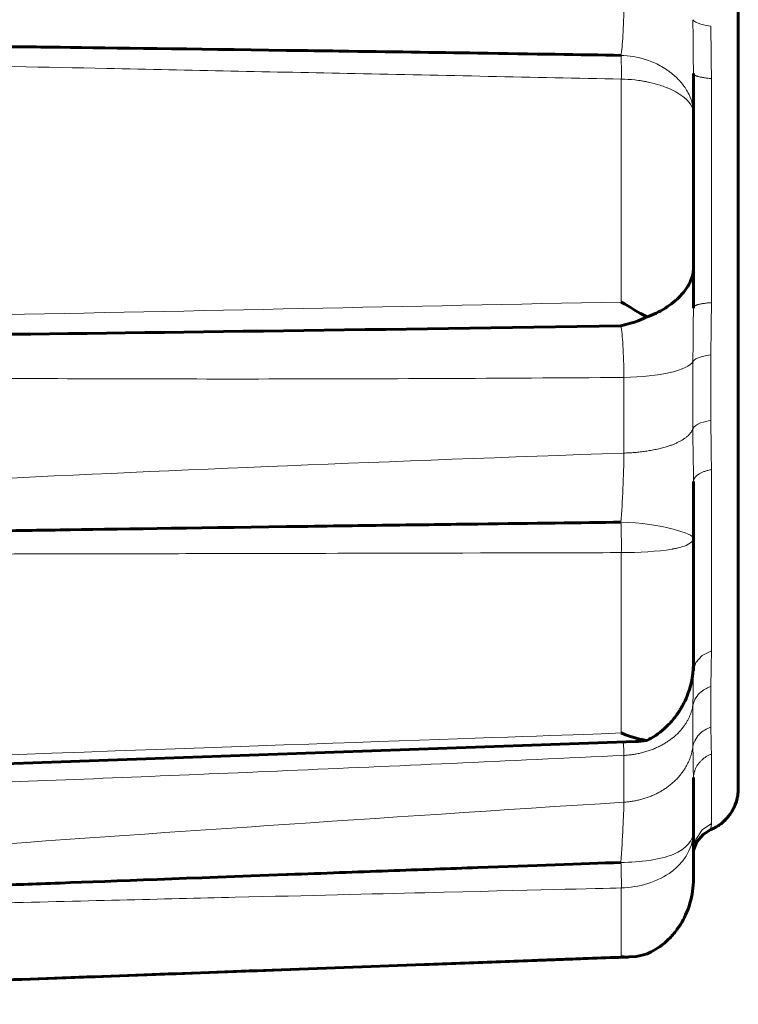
# Model space of a CAD drawing. Header units: millimetres. Extents: x 0 to 420, y 0 to 594.
# Tile 19 of 34: x 382 to 387, y 222 to 228. Entities that reach past the tile are written whole.
import ezdxf

# ---------------------------------------------------------------- set-up
doc = ezdxf.new("R2010")
doc.units = ezdxf.units.MM
doc.linetypes.add('K5LT_BASIC', pattern=[0])
doc.linetypes.add('K5LT_THIN', pattern=[0])
doc.layers.add('Системный слой', color=7, linetype='Continuous')

# ---------------------------------------------------------------- blocks, each defined once
blk = doc.blocks.new('U81')
at = {"layer": 'Системный слой', "color": 7, "linetype": 'K5LT_THIN', "lineweight": 18}
for p, q in [((386.6117, 223.9767), (386.6117, 223.9736)), ((386.6117, 223.9736), (386.6117, 223.9713))]:
    blk.add_line(p, q, dxfattribs=at)
blk = doc.blocks.new('U83')
at = {"layer": 'Системный слой', "color": 150, "linetype": 'K5LT_BASIC', "lineweight": 60, "true_color": 0x0080ff}
for p, q in [((386.9117, 227.5254), (386.9117, 227.4851)), ((386.9117, 227.4597), (386.9117, 227.2459))]:
    blk.add_line(p, q, dxfattribs=at)
blk = doc.blocks.new('U85')
at = {"layer": 'Системный слой', "color": 150, "linetype": 'K5LT_BASIC', "lineweight": 60, "true_color": 0x0080ff}
for p, q in [((383.555, 221.9199), (386.1294, 222.015)), ((380.9807, 221.825), (383.555, 221.9199))]:
    blk.add_line(p, q, dxfattribs=at)
blk = doc.blocks.new('U87')
at = {"layer": 'Системный слой', "color": 150, "linetype": 'K5LT_BASIC', "lineweight": 60, "true_color": 0x0080ff}
for p, q in [((386.6117, 227.9277), (386.6117, 227.9277)), ((386.6117, 227.9277), (386.6117, 227.9272)), ((386.6117, 227.9272), (386.6117, 227.779)), ((386.6117, 227.666), (386.6117, 226.6255)), ((386.6117, 226.6255), (386.6117, 226.6245)), ((386.6117, 226.3717), (386.6117, 226.3638))]:
    blk.add_line(p, q, dxfattribs=at)
blk = doc.blocks.new('U88')
at = {"layer": 'Системный слой', "color": 7, "linetype": 'K5LT_THIN', "lineweight": 18}
for p, q in [((386.6768, 222.8432), (386.6359, 222.7955)), ((386.7286, 222.8752), (386.6768, 222.8432)), ((386.6359, 222.7955), (386.612, 222.7384))]:
    blk.add_line(p, q, dxfattribs=at)
blk = doc.blocks.new('U89')
at = {"layer": 'Системный слой', "color": 150, "linetype": 'K5LT_BASIC', "lineweight": 60, "true_color": 0x0080ff}
for p, q in [((386.6117, 223.2128), (386.6117, 223.2125)), ((386.6117, 223.2125), (386.6117, 223.1313)), ((386.6117, 222.8605), (386.6117, 222.7294))]:
    blk.add_line(p, q, dxfattribs=at)
blk = doc.blocks.new('U90')
at = {"layer": 'Системный слой', "color": 7, "linetype": 'K5LT_THIN', "lineweight": 18}
for p, q in [((386.6696, 224.0345), (386.6265, 223.9874)), ((386.7317, 224.0652), (386.6696, 224.0345)), ((386.6265, 223.9874), (386.6117, 223.9341))]:
    blk.add_line(p, q, dxfattribs=at)
blk = doc.blocks.new('U93')
at = {"layer": 'Системный слой', "color": 7, "linetype": 'K5LT_THIN', "lineweight": 18}
for p, q in [((386.7317, 222.9109), (386.6696, 222.8688)), ((386.6696, 222.8688), (386.6265, 222.8042)), ((386.6265, 222.8042), (386.6117, 222.731))]:
    blk.add_line(p, q, dxfattribs=at)
blk = doc.blocks.new('U94')
at = {"layer": 'Системный слой', "color": 150, "linetype": 'K5LT_BASIC', "lineweight": 60, "true_color": 0x0080ff}
for q in [(386.6117, 226.6255), (386.6117, 226.6245), (386.6117, 226.3638)]:
    blk.add_line((386.6117, 226.6255), q, dxfattribs=at)
blk = doc.blocks.new('U95')
at = {"layer": 'Системный слой', "color": 150, "linetype": 'K5LT_BASIC', "lineweight": 60, "true_color": 0x0080ff}
for q in [(386.6117, 222.7294), (386.6117, 222.7293)]:
    blk.add_line((386.6117, 222.7292), q, dxfattribs=at)
blk = doc.blocks.new('U96')
at = {"layer": 'Системный слой', "color": 150, "linetype": 'K5LT_BASIC', "lineweight": 60, "true_color": 0x0080ff}
for p, q in [((386.6117, 223.9774), (386.6117, 223.9327)), ((386.6117, 223.9327), (386.6117, 223.9315))]:
    blk.add_line(p, q, dxfattribs=at)
blk = doc.blocks.new('U97')
at = {"layer": 'Системный слой', "color": 150, "linetype": 'K5LT_BASIC', "lineweight": 60, "true_color": 0x0080ff}
for p, q in [((386.9117, 227.2459), (386.9117, 231.1451)), ((386.9117, 223.1453), (386.9117, 227.0455)), ((386.9117, 223.1452), (386.9117, 223.1453))]:
    blk.add_line(p, q, dxfattribs=at)
blk = doc.blocks.new('U98')
at = {"layer": 'Системный слой', "color": 150, "linetype": 'K5LT_BASIC', "lineweight": 60, "true_color": 0x0080ff}
for p, q in [((386.6117, 225.1984), (386.6117, 225.1981)), ((386.6117, 225.1981), (386.6117, 223.9784)), ((386.6117, 223.9774), (386.6117, 223.9334)), ((386.6117, 223.9334), (386.6117, 223.9331))]:
    blk.add_line(p, q, dxfattribs=at)
blk = doc.blocks.new('U101')
at = {"layer": 'Системный слой', "color": 150, "linetype": 'K5LT_BASIC', "lineweight": 60, "true_color": 0x0080ff}
for p, q in [((386.1291, 222.018), (386.1475, 222.017)), ((386.1475, 222.017), (386.1651, 222.0167)), ((386.1651, 222.0167), (386.1818, 222.0171)), ((386.1818, 222.0171), (386.2289, 222.0211)), ((386.2289, 222.0211), (386.2686, 222.0286)), ((386.2686, 222.0286), (386.301, 222.0375))]:
    blk.add_line(p, q, dxfattribs=at)
blk = doc.blocks.new('U104')
at = {"layer": 'Системный слой', "color": 150, "linetype": 'K5LT_BASIC', "lineweight": 60, "true_color": 0x0080ff}
for p, q in [((386.6117, 223.9331), (386.6117, 223.9334)), ((386.6117, 223.9327), (386.6117, 223.933)), ((386.6117, 223.9325), (386.6117, 223.9327))]:
    blk.add_line(p, q, dxfattribs=at)
blk = doc.blocks.new('U105')
at = {"layer": 'Системный слой', "color": 150, "linetype": 'K5LT_BASIC', "lineweight": 60, "true_color": 0x0080ff}
for p, q in [((386.6117, 223.2123), (386.6117, 223.2126)), ((386.6117, 223.2123), (386.6117, 222.861)), ((386.6117, 222.8606), (386.6117, 222.861))]:
    blk.add_line(p, q, dxfattribs=at)
blk = doc.blocks.new('U107')
at = {"layer": 'Системный слой', "color": 7, "linetype": 'K5LT_THIN', "lineweight": 18}
for p, q in [((386.142, 223.4557), (386.144, 223.4325)), ((386.144, 223.4325), (386.1455, 223.4024)), ((386.1455, 223.4024), (386.1465, 223.3658))]:
    blk.add_line(p, q, dxfattribs=at)
blk = doc.blocks.new('U108')
at = {"layer": 'Системный слой', "color": 150, "linetype": 'K5LT_BASIC', "lineweight": 60, "true_color": 0x0080ff}
for p, q in [((386.9117, 227.5254), (386.9117, 227.4597)), ((386.9117, 227.4437), (386.9117, 227.3576))]:
    blk.add_line(p, q, dxfattribs=at)
blk = doc.blocks.new('U109')
at = {"layer": 'Системный слой', "color": 150, "linetype": 'K5LT_BASIC', "lineweight": 60, "true_color": 0x0080ff}
for p, q in [((386.9117, 226.9431), (386.9117, 227.0455)), ((386.9117, 226.7657), (386.9117, 226.9004)), ((386.9117, 226.7657), (386.9117, 226.7657))]:
    blk.add_line(p, q, dxfattribs=at)
blk = doc.blocks.new('U110')
at = {"layer": 'Системный слой', "color": 150, "linetype": 'K5LT_BASIC', "lineweight": 60, "true_color": 0x0080ff}
for p, q in [((386.9117, 230.0425), (386.9117, 228.5435)), ((386.9117, 227.8302), (386.9117, 227.7938)), ((386.9117, 227.6713), (386.9117, 226.6479)), ((386.9117, 225.7381), (386.9117, 225.338))]:
    blk.add_line(p, q, dxfattribs=at)
blk = doc.blocks.new('U112')
at = {"layer": 'Системный слой', "color": 7, "linetype": 'K5LT_THIN', "lineweight": 18}
for p, q in [((386.6088, 228.1672), (386.6079, 228.2892)), ((386.6106, 228.0484), (386.6088, 228.1672)), ((386.6117, 227.9299), (386.6106, 228.0484)), ((386.6117, 227.9277), (386.6117, 227.9299))]:
    blk.add_line(p, q, dxfattribs=at)
blk = doc.blocks.new('U113')
at = {"layer": 'Системный слой', "color": 150, "linetype": 'K5LT_BASIC', "lineweight": 60, "true_color": 0x0080ff}
for p, q in [((386.6117, 222.731), (386.6117, 222.7293)), ((386.6117, 222.7292), (386.6117, 222.5392))]:
    blk.add_line(p, q, dxfattribs=at)
blk = doc.blocks.new('U115')
at = {"layer": 'Системный слой', "color": 150, "linetype": 'K5LT_BASIC', "lineweight": 60, "true_color": 0x0080ff}
for p, q in [((386.6122, 222.7409), (386.6117, 222.7313)), ((386.6129, 222.7468), (386.6122, 222.7409)), ((386.6133, 222.749), (386.6129, 222.7468))]:
    blk.add_line(p, q, dxfattribs=at)
blk = doc.blocks.new('U121')
at = {"layer": 'Системный слой', "color": 150, "linetype": 'K5LT_BASIC', "lineweight": 60, "true_color": 0x0080ff}
for p, q in [((386.6117, 222.7292), (386.6117, 222.8606)), ((386.6117, 222.5392), (386.6117, 222.731))]:
    blk.add_line(p, q, dxfattribs=at)
blk = doc.blocks.new('U125')
at = {"layer": 'Системный слой', "color": 7, "linetype": 'K5LT_THIN', "lineweight": 18}
for p, q in [((386.6088, 223.3537), (386.6079, 223.4227)), ((386.6106, 223.2846), (386.6088, 223.3537)), ((386.6117, 223.2141), (386.6106, 223.2846)), ((386.6117, 223.2128), (386.6117, 223.2141))]:
    blk.add_line(p, q, dxfattribs=at)
blk = doc.blocks.new('U126')
at = {"layer": 'Системный слой', "color": 150, "linetype": 'K5LT_BASIC', "lineweight": 60, "true_color": 0x0080ff}
for p, q in [((386.9117, 227.5063), (386.9117, 227.5257)), ((386.9117, 227.2459), (386.9117, 227.4851))]:
    blk.add_line(p, q, dxfattribs=at)
blk = doc.blocks.new('U127')
at = {"layer": 'Системный слой', "color": 150, "linetype": 'K5LT_BASIC', "lineweight": 60, "true_color": 0x0080ff}
for q in [(386.9117, 231.1453), (386.9117, 227.6713)]:
    blk.add_line((386.9117, 231.1451), q, dxfattribs=at)
blk = doc.blocks.new('U130')
at = {"layer": 'Системный слой', "color": 150, "linetype": 'K5LT_BASIC', "lineweight": 60, "true_color": 0x0080ff}
for q in [(386.6117, 227.9277), (386.6117, 227.666)]:
    blk.add_line((386.6117, 227.9277), q, dxfattribs=at)
blk = doc.blocks.new('U131')
at = {"layer": 'Системный слой', "color": 150, "linetype": 'K5LT_BASIC', "lineweight": 60, "true_color": 0x0080ff}
for p, q in [((386.6117, 222.7252), (386.6117, 222.7293)), ((386.6117, 222.5392), (386.6117, 222.5394))]:
    blk.add_line(p, q, dxfattribs=at)
blk = doc.blocks.new('U134')
at = {"layer": 'Системный слой', "color": 150, "linetype": 'K5LT_BASIC', "lineweight": 60, "true_color": 0x0080ff}
for p, q in [((386.6117, 222.7292), (386.6117, 222.7314)), ((386.6117, 222.7291), (386.6117, 222.7292)), ((386.6117, 222.5393), (386.6117, 222.7291))]:
    blk.add_line(p, q, dxfattribs=at)
blk = doc.blocks.new('U136')
at = {"layer": 'Системный слой', "color": 150, "linetype": 'K5LT_BASIC', "lineweight": 60, "true_color": 0x0080ff}
for p, q in [((386.7286, 222.869), (386.6763, 222.8366)), ((386.6352, 222.788), (386.6117, 222.73)), ((386.6763, 222.8366), (386.6352, 222.788))]:
    blk.add_line(p, q, dxfattribs=at)
blk = doc.blocks.new('U137')
at = {"layer": 'Системный слой', "color": 7, "linetype": 'K5LT_THIN', "lineweight": 18}
for p, q in [((386.6117, 222.5392), (386.6117, 222.5391)), ((386.6117, 222.5392), (386.6117, 222.539)), ((386.6117, 222.539), (386.6117, 222.5386))]:
    blk.add_line(p, q, dxfattribs=at)
blk = doc.blocks.new('U138')
at = {"layer": 'Системный слой', "color": 150, "linetype": 'K5LT_BASIC', "lineweight": 60, "true_color": 0x0080ff}
for p, q in [((386.6117, 223.9751), (386.6117, 223.9771)), ((386.6117, 223.9331), (386.6117, 223.9707))]:
    blk.add_line(p, q, dxfattribs=at)
blk = doc.blocks.new('U139')
at = {"layer": 'Системный слой', "color": 150, "linetype": 'K5LT_BASIC', "lineweight": 60, "true_color": 0x0080ff}
for p, q in [((386.9117, 227.0455), (386.9117, 226.9004)), ((386.9117, 226.8652), (386.9117, 226.7654))]:
    blk.add_line(p, q, dxfattribs=at)
blk = doc.blocks.new('U141')
at = {"layer": 'Системный слой', "color": 150, "linetype": 'K5LT_BASIC', "lineweight": 60, "true_color": 0x0080ff}
for p, q in [((386.6117, 225.1984), (386.6117, 225.1981)), ((386.6117, 225.1981), (386.6117, 224.8198))]:
    blk.add_line(p, q, dxfattribs=at)
blk = doc.blocks.new('U142')
at = {"layer": 'Системный слой', "color": 7, "linetype": 'K5LT_THIN', "lineweight": 18}
for p, q in [((386.6107, 226.2431), (386.6117, 226.3617)), ((386.6117, 226.3616), (386.6117, 226.3638)), ((386.6088, 226.1243), (386.6107, 226.2431)), ((386.6079, 226.0023), (386.6088, 226.1243))]:
    blk.add_line(p, q, dxfattribs=at)
blk = doc.blocks.new('U143')
at = {"layer": 'Системный слой', "color": 150, "linetype": 'K5LT_BASIC', "lineweight": 60, "true_color": 0x0080ff}
for p, q in [((386.9117, 227.0455), (386.9117, 226.8652)), ((386.9117, 226.8477), (386.9117, 226.7889))]:
    blk.add_line(p, q, dxfattribs=at)
blk = doc.blocks.new('U144')
at = {"layer": 'Системный слой', "color": 7, "linetype": 'K5LT_THIN', "lineweight": 18}
for p, q in [((386.6107, 223.8571), (386.6117, 223.9322)), ((386.6117, 223.9329), (386.6117, 223.9331)), ((386.6117, 223.9322), (386.6117, 223.9329)), ((386.6088, 223.7809), (386.6107, 223.8571)), ((386.6079, 223.7013), (386.6088, 223.7809))]:
    blk.add_line(p, q, dxfattribs=at)

msp = doc.modelspace()

# ---------------------------------------------------------------- linework, layer by layer
at = {"layer": 'Системный слой', "color": 150, "linetype": 'K5LT_BASIC', "lineweight": 60, "true_color": 0x0080ff}
for p, q in [((386.6117, 227.9277), (386.6117, 227.9299)), ((386.6117, 227.9277), (386.6117, 227.666)), ((386.6117, 226.6255), (386.6117, 227.666)), ((386.9117, 227.2459), (386.9117, 227.0455)), ((386.6117, 226.6255), (386.6117, 226.3595)), ((386.9117, 226.6479), (386.9117, 223.1454)), ((386.6117, 226.3656), (386.6117, 226.3945)), ((386.6117, 226.3616), (386.6117, 226.3638)), ((386.6117, 225.1984), (386.6117, 224.8193)), ((386.6117, 223.9774), (386.6117, 224.8193)), ((386.6117, 223.9798), (386.6117, 223.9775)), ((386.6117, 223.9788), (386.6117, 223.9325)), ((386.6117, 223.9767), (386.6117, 223.9736)), ((386.6117, 223.9329), (386.6117, 223.9331)), ((386.6117, 223.9322), (386.6117, 223.9329)), ((386.225, 223.4587), (381.9372, 223.3077)), ((386.6117, 223.2123), (386.6117, 223.2176)), ((386.6117, 223.2128), (386.6117, 223.2141)), ((386.6117, 223.2126), (386.6117, 222.8614)), ((386.9117, 223.1454), (386.9117, 223.1453)), ((386.9117, 223.1452), (386.9117, 223.1453)), ((386.7286, 222.8691), (386.7286, 222.869)), ((386.6117, 222.7413), (386.6133, 222.749)), ((386.6133, 222.749), (386.6117, 222.7413)), ((386.6117, 222.731), (386.6117, 222.731)), ((386.6117, 222.7292), (386.6117, 222.5392)), ((386.6117, 222.5392), (386.6117, 222.539)), ((386.6117, 222.5392), (386.6117, 222.5391)), ((386.1417, 222.0156), (386.1294, 222.015))]:
    msp.add_line(p, q, dxfattribs=at)
at = {"layer": 'Системный слой', "color": 7, "linetype": 'K5LT_THIN', "lineweight": 18}
for p, q in [((386.1291, 227.8917), (386.1291, 226.3999)), ((386.7317, 227.8955), (386.7317, 226.3959)), ((386.6117, 227.0454), (386.6117, 227.2454)), ((386.7286, 226.0467), (386.7286, 225.6062)), ((386.7317, 225.2784), (386.7317, 224.0652)), ((386.1291, 223.5158), (386.1291, 224.7228)), ((386.7286, 223.8273), (386.7286, 223.555)), ((386.7317, 223.3745), (386.7317, 222.9109)), ((386.7286, 222.8752), (386.7286, 222.8691)), ((386.1291, 222.018), (386.1291, 222.4792)), ((386.1294, 222.015), (386.1294, 222.0151))]:
    msp.add_line(p, q, dxfattribs=at)
at = {"layer": 'Системный слой', "color": 150, "linetype": 'K5LT_BASIC', "lineweight": 60, "true_color": 0x0080ff}
for centre, start, end in [((386.8317, 227.5257), 359.84236, 359.99789), ((386.8317, 227.5257), 359.92307, 359.99778), ((386.8317, 227.5254), 359.84165, 359.99804), ((386.8317, 226.7654), 0.00178, 0.16417)]:
    msp.add_arc(centre, 0.08, start, end, dxfattribs=at)
at = {"layer": 'Системный слой', "color": 7, "linetype": 'K5LT_THIN', "lineweight": 18}
msp.add_ellipse((386.1117, 226.0174), major_axis=(0.5, 0), ratio=0.244806, start_param=4.78199, end_param=6.159105, dxfattribs=at)
at = {"layer": 'Системный слой', "color": 150, "linetype": 'K5LT_BASIC', "lineweight": 60, "true_color": 0x0080ff}
msp.add_ellipse((386.6117, 223.1454), major_axis=(0.3, 0), ratio=0.999972, start_param=5.112513, end_param=6.283172, dxfattribs=at)
at = {"layer": 'Системный слой', "color": 7, "linetype": 'K5LT_THIN', "lineweight": 18}
for points, knots in [([(386.1465, 228.3962), (386.1456, 228.3181), (386.1432, 228.245), (386.1364, 228.1251), (386.1318, 228.0785), (386.1267, 228.0504)], [0, 0, 0, 0, 0.5, 0.5, 1, 1, 1, 1]), ([(386.7286, 228.2452), (386.7095, 228.2481), (386.6843, 228.2523), (386.6358, 228.2667), (386.6136, 228.2772), (386.6079, 228.2892)], [0, 0, 0, 0, 0.5, 0.5, 1, 1, 1, 1]), ([(386.7286, 228.2452), (386.7286, 228.2214), (386.7287, 228.1951), (386.729, 228.1519), (386.7292, 228.1294), (386.7295, 228.1054), (386.7297, 228.0891), (386.7298, 228.0829), (386.7311, 227.9886), (386.7317, 227.9294), (386.7317, 227.8955)], [0, 0, 0, 0, 0.25, 0.25, 0.375, 0.4375, 0.4375, 0.5, 0.5, 1, 1, 1, 1]), ([(377.6117, 228.0772), (378.0382, 228.0655), (378.8577, 228.0455), (380.1385, 228.0166), (381.4037, 227.9895), (382.8294, 227.9597), (384.3878, 227.9275), (385.5352, 227.904), (386.1291, 227.8917)], [0, 0, 0, 0, 1.352223, 2.597629, 4.060245, 5.362685, 7.117279, 9, 9, 9, 9]), ([(386.1267, 228.0504), (386.1794, 228.0491), (386.2384, 228.0405), (386.3286, 228.0102), (386.3588, 227.9972), (386.4026, 227.9733), (386.4169, 227.9647), (386.4378, 227.9507), (386.4446, 227.9458), (386.458, 227.9359), (386.4655, 227.93), (386.4934, 227.9071), (386.5135, 227.8871), (386.5483, 227.8458), (386.5636, 227.8231), (386.5967, 227.7627), (386.6117, 227.7144), (386.6117, 227.666)], [0, 0, 0, 0, 0.25, 0.25, 0.375, 0.375, 0.4375, 0.4375, 0.46875, 0.46875, 0.5, 0.5, 0.625, 0.625, 0.75, 0.75, 1, 1, 1, 1]), ([(386.1267, 228.0504), (386.1273, 228.0432), (386.1283, 228.0242), (386.1292, 227.9852), (386.1295, 227.9409), (386.1293, 227.909), (386.1291, 227.8917)], [0, 0, 0, 0, 2.011846, 3.771346, 5.278499, 7, 7, 7, 7]), ([(386.1291, 227.8917), (386.1589, 227.8913), (386.1895, 227.8894), (386.2354, 227.8843), (386.2507, 227.8822), (386.2736, 227.8784), (386.2811, 227.877), (386.2963, 227.8742), (386.3052, 227.8723), (386.3356, 227.8657), (386.3617, 227.859), (386.4015, 227.8462), (386.4149, 227.8414), (386.4349, 227.8335), (386.4448, 227.8294), (386.4547, 227.825), (386.4613, 227.822), (386.4657, 227.8199), (386.4844, 227.811), (386.5027, 227.8012), (386.5301, 227.7834), (386.5391, 227.777), (386.5522, 227.7665), (386.5565, 227.7629), (386.5647, 227.7554), (386.5693, 227.7509), (386.5986, 227.7203), (386.6117, 227.6923), (386.6117, 227.666)], [0, 0, 0, 0, 0.125, 0.125, 0.1875, 0.1875, 0.21875, 0.21875, 0.25, 0.25, 0.375, 0.375, 0.4375, 0.4375, 0.46875, 0.484375, 0.484375, 0.5, 0.5, 0.625, 0.625, 0.6875, 0.6875, 0.71875, 0.71875, 0.75, 0.75, 1, 1, 1, 1]), ([(386.1291, 226.3999), (384.7096, 226.3706), (383.29, 226.3417), (380.4508, 226.2822), (379.0311, 226.2533), (377.6117, 226.2146)], [0, 0, 0, 0, 0.5, 0.5, 1, 1, 1, 1]), ([(386.7317, 226.3959), (386.7317, 226.379), (386.7316, 226.3557), (386.7311, 226.3115), (386.7308, 226.2871), (386.7305, 226.2592), (386.7302, 226.2398), (386.7301, 226.2277), (386.729, 226.1516), (386.7285, 226.0942), (386.7286, 226.0467)], [0, 0, 0, 0, 0.25, 0.25, 0.375, 0.4375, 0.4375, 0.5, 0.5, 1, 1, 1, 1]), ([(386.1268, 226.2411), (386.1319, 226.213), (386.1364, 226.1664), (386.1433, 226.0465), (386.1456, 225.9734), (386.1465, 225.8953)], [0, 0, 0, 0, 0.5, 0.5, 1, 1, 1, 1]), ([(386.6079, 226.0023), (386.6139, 226.0148), (386.6379, 226.0256), (386.6873, 226.0399), (386.7116, 226.0439), (386.7286, 226.0467)], [0, 0, 0, 0, 0.5, 0.5, 1, 1, 1, 1]), ([(386.1465, 225.8953), (385.3121, 225.8889), (383.7341, 225.8819), (382.3241, 225.8863), (381.6583, 225.8914), (381.6547, 225.8915), (379.9098, 225.905), (378.5652, 225.9356), (377.6141, 225.9834)], [0, 0, 0, 0, 0.25, 0.498047, 0.498047, 0.5, 0.5, 1, 1, 1, 1]), ([(386.6079, 225.5516), (386.6135, 225.5677), (386.6353, 225.5817), (386.6837, 225.5996), (386.7091, 225.604), (386.7286, 225.6062)], [0, 0, 0, 0, 0.5, 0.5, 1, 1, 1, 1]), ([(386.7286, 225.6062), (386.7286, 225.5833), (386.7287, 225.5581), (386.729, 225.517), (386.7292, 225.4956), (386.7295, 225.473), (386.7297, 225.4577), (386.7298, 225.4517), (386.7311, 225.3635), (386.7317, 225.3094), (386.7317, 225.2784)], [0, 0, 0, 0, 0.25, 0.25, 0.375, 0.4375, 0.4375, 0.5, 0.5, 1, 1, 1, 1]), ([(377.6141, 224.95), (378.1142, 224.9937), (378.7164, 225.0375), (379.7727, 225.1032), (380.5221, 225.1466), (381.3719, 225.1901), (381.8252, 225.212), (381.8343, 225.2124), (383.1464, 225.2756), (384.5821, 225.3346), (386.1465, 225.3892)], [0, 0, 0, 0, 0.25, 0.25, 0.375, 0.498047, 0.498047, 0.5, 0.5, 1, 1, 1, 1]), ([(386.1465, 225.3892), (386.1456, 225.3144), (386.1432, 225.2322), (386.1364, 225.0717), (386.1318, 224.9935), (386.1267, 224.9262)], [0, 0, 0, 0, 0.5, 0.5, 1, 1, 1, 1]), ([(386.6117, 224.8193), (386.6115, 224.8335), (386.563, 224.8568), (386.3871, 224.9037), (386.2588, 224.9249), (386.1267, 224.9262)], [0, 0, 0, 0, 0.5, 0.5, 1, 1, 1, 1]), ([(386.1291, 224.7228), (386.1293, 224.7401), (386.1295, 224.7749), (386.1291, 224.8277), (386.1282, 224.8789), (386.1272, 224.9106), (386.1267, 224.9262)], [0, 0, 0, 0, 1.920845, 3.586769, 5.158583, 7, 7, 7, 7]), ([(386.6117, 224.8193), (386.6117, 224.7995), (386.5904, 224.7831), (386.548, 224.7652), (386.5322, 224.7603), (386.5078, 224.7542), (386.4996, 224.7523), (386.4874, 224.7498), (386.4812, 224.7486), (386.4752, 224.7475), (386.4712, 224.7468), (386.4702, 224.7466), (386.3712, 224.7295), (386.2446, 224.7237), (386.1291, 224.7228)], [0, 0, 0, 0, 0.25, 0.25, 0.375, 0.375, 0.4375, 0.4375, 0.46875, 0.484375, 0.484375, 0.5, 0.5, 1, 1, 1, 1]), ([(386.1291, 224.7228), (385.9631, 224.7224), (385.5253, 224.7213), (384.4606, 224.7187), (384.0377, 224.7177), (383.3014, 224.7161), (382.7848, 224.715), (382.2023, 224.7139), (381.8899, 224.7133), (381.8784, 224.7133), (379.8015, 224.7095), (378.3819, 224.7099), (377.6117, 224.7131)], [0, 0, 0, 0, 0.25, 0.25, 0.375, 0.375, 0.4375, 0.498047, 0.498047, 0.5, 0.5, 1, 1, 1, 1]), ([(386.7317, 224.0652), (386.7317, 224.0532), (386.7316, 224.0369), (386.7311, 224.006), (386.7308, 223.9891), (386.7305, 223.9699), (386.7302, 223.9566), (386.7301, 223.9483), (386.729, 223.8964), (386.7285, 223.8583), (386.7286, 223.8273)], [0, 0, 0, 0, 0.25, 0.25, 0.375, 0.4375, 0.4375, 0.5, 0.5, 1, 1, 1, 1]), ([(386.7286, 223.8273), (386.7114, 223.8211), (386.6869, 223.8107), (386.6375, 223.7701), (386.6138, 223.7384), (386.6079, 223.7013)], [0, 0, 0, 0, 0.5, 0.5, 1, 1, 1, 1]), ([(377.6117, 223.2061), (377.9979, 223.2216), (378.5459, 223.2426), (379.6106, 223.2822), (380.395, 223.311), (381.3387, 223.3451), (381.854, 223.3636), (381.8605, 223.3638), (384.3299, 223.4522), (385.7496, 223.5023), (386.1291, 223.5158)], [0, 0, 0, 0, 0.25, 0.25, 0.375, 0.498047, 0.498047, 0.5, 0.5, 1, 1, 1, 1]), ([(386.6079, 223.4227), (386.6135, 223.4606), (386.6353, 223.4937), (386.6837, 223.5371), (386.7091, 223.5486), (386.7286, 223.555)], [0, 0, 0, 0, 0.5, 0.5, 1, 1, 1, 1]), ([(386.7286, 223.555), (386.7286, 223.5417), (386.7287, 223.5272), (386.729, 223.5039), (386.7292, 223.4918), (386.7295, 223.4792), (386.7297, 223.4707), (386.7298, 223.4674), (386.7311, 223.419), (386.7317, 223.3907), (386.7317, 223.3745)], [0, 0, 0, 0, 0.25, 0.25, 0.375, 0.4375, 0.4375, 0.5, 0.5, 1, 1, 1, 1]), ([(386.1465, 223.3658), (385.3642, 223.3287), (383.8701, 223.261), (382.5042, 223.2058), (381.8507, 223.1812), (381.8476, 223.1811), (380.023, 223.1126), (378.6142, 223.0749), (377.6141, 223.0689)], [0, 0, 0, 0, 0.25, 0.498047, 0.498047, 0.5, 0.5, 1, 1, 1, 1]), ([(377.6141, 222.4302), (378.0891, 222.4735), (378.6622, 222.5216), (379.6692, 222.6011), (380.384, 222.6561), (381.1954, 222.7157), (381.6284, 222.7469), (381.6368, 222.7475), (382.974, 222.8438), (384.4755, 222.9456), (386.1465, 223.0529)], [0, 0, 0, 0, 0.25, 0.25, 0.375, 0.498047, 0.498047, 0.5, 0.5, 1, 1, 1, 1]), ([(386.1465, 223.0529), (386.1456, 223.01), (386.1432, 222.9501), (386.1364, 222.8103), (386.1318, 222.7304), (386.1267, 222.6497)], [0, 0, 0, 0, 0.5, 0.5, 1, 1, 1, 1]), ([(386.7317, 222.9109), (386.7317, 222.9086), (386.7316, 222.9053), (386.7311, 222.8997), (386.7308, 222.8966), (386.7305, 222.8934), (386.7302, 222.8913), (386.7301, 222.89), (386.729, 222.882), (386.7285, 222.8778), (386.7286, 222.8752)], [0, 0, 0, 0, 0.25, 0.25, 0.375, 0.4375, 0.4375, 0.5, 0.5, 1, 1, 1, 1]), ([(386.6117, 222.861), (386.6115, 222.7955), (386.563, 222.7395), (386.3871, 222.6675), (386.2588, 222.6509), (386.1267, 222.6497)], [0, 0, 0, 0, 0.5, 0.5, 1, 1, 1, 1]), ([(386.6117, 222.861), (386.6117, 222.7944), (386.5904, 222.7368), (386.548, 222.6692), (386.5322, 222.6496), (386.5078, 222.6242), (386.4996, 222.6164), (386.4873, 222.6056), (386.4812, 222.6004), (386.4751, 222.5956), (386.4711, 222.5924), (386.4701, 222.5916), (386.3712, 222.5164), (386.2446, 222.4823), (386.1291, 222.4792)], [0, 0, 0, 0, 0.25, 0.25, 0.375, 0.375, 0.4375, 0.4375, 0.46875, 0.484375, 0.484375, 0.5, 0.5, 1, 1, 1, 1]), ([(386.1291, 222.4792), (386.1293, 222.4878), (386.1295, 222.5088), (386.1291, 222.5495), (386.1282, 222.5965), (386.1272, 222.631), (386.1267, 222.6497)], [0, 0, 0, 0, 1.920768, 3.586662, 5.158541, 7, 7, 7, 7]), ([(386.1291, 222.4792), (385.9623, 222.4751), (385.524, 222.4644), (384.4593, 222.4385), (383.6203, 222.4181), (382.5142, 222.3914), (381.8899, 222.3764), (381.8784, 222.3761), (379.8017, 222.3263), (378.3822, 222.294), (377.6117, 222.278)], [0, 0, 0, 0, 0.25, 0.25, 0.375, 0.498047, 0.498047, 0.5, 0.5, 1, 1, 1, 1]), ([(377.6117, 221.7023), (378.003, 221.717), (379.0997, 221.7579), (380.8284, 221.822), (381.8541, 221.8599), (381.8605, 221.8601), (384.3297, 221.9514), (385.7494, 222.004), (386.1291, 222.018)], [0, 0, 0, 0, 0.25, 0.498047, 0.498047, 0.5, 0.5, 1, 1, 1, 1])]:
    msp.add_open_spline(points, degree=3, knots=knots, dxfattribs=at)
at = {"layer": 'Системный слой', "color": 150, "linetype": 'K5LT_BASIC', "lineweight": 60, "true_color": 0x0080ff}
for points, knots in [([(386.1267, 228.0504), (385.8604, 228.0548), (385.5409, 228.0598), (384.8885, 228.0698), (384.479, 228.0758), (384.017, 228.0823), (383.8973, 228.084), (383.8949, 228.084), (383.2406, 228.0932), (382.7357, 228.0998), (382.1946, 228.1068), (382.0503, 228.1086), (381.8879, 228.1106), (381.7984, 228.1118), (381.7444, 228.1124), (381.726, 228.1126), (381.7269, 228.1126), (381.3451, 228.1171), (380.9806, 228.1208), (380.4577, 228.125), (380.2022, 228.1268), (379.876, 228.1284), (379.718, 228.1289), (379.6387, 228.1292), (379.635, 228.1292), (379.5532, 228.1294), (379.428, 228.1297), (379.1732, 228.13), (379.0291, 228.1302), (378.8106, 228.1304), (378.695, 228.1305), (378.631, 228.1306), (378.6214, 228.1306), (378.1929, 228.1309), (377.859, 228.1318), (377.6132, 228.1329)], [0, 0, 0, 0, 0.125, 0.125, 0.21875, 0.249023, 0.249023, 0.25, 0.25, 0.375, 0.375, 0.4375, 0.4375, 0.46875, 0.499512, 0.499512, 0.5, 0.5, 0.625, 0.625, 0.6875, 0.71875, 0.749023, 0.749023, 0.75, 0.75, 0.8125, 0.8125, 0.84375, 0.859375, 0.873047, 0.873047, 0.875, 0.875, 1, 1, 1, 1]), ([(386.6117, 226.6255), (386.6117, 226.6003), (386.6064, 226.5719), (386.5858, 226.525), (386.5768, 226.5086), (386.5598, 226.4835), (386.5504, 226.4708), (386.5397, 226.458), (386.5322, 226.4495), (386.5277, 226.4446), (386.4965, 226.4119), (386.4637, 226.3845), (386.384, 226.3346), (386.3419, 226.3147), (386.301, 226.3004)], [0, 0, 0, 0, 0.25, 0.25, 0.375, 0.375, 0.4375, 0.46875, 0.46875, 0.5, 0.5, 0.75, 0.75, 1, 1, 1, 1]), ([(377.6132, 226.1589), (377.6653, 226.1589), (377.7296, 226.1587), (377.8443, 226.1579), (377.9062, 226.1574), (377.9749, 226.1567), (378.0223, 226.1562), (378.0446, 226.1559), (378.1809, 226.1544), (378.2753, 226.1535), (378.395, 226.1525), (378.4493, 226.1521), (378.4954, 226.1518), (378.5243, 226.1517), (378.5397, 226.1516), (378.6362, 226.1514), (378.7641, 226.1519), (379.0191, 226.1536), (379.1864, 226.1549), (379.4073, 226.157), (379.5234, 226.1581), (379.5549, 226.1584), (379.5647, 226.1585), (379.7627, 226.1604), (380.0486, 226.1631), (380.4225, 226.1665), (380.6065, 226.1681), (380.6997, 226.1689), (380.7043, 226.169), (380.787, 226.1697), (380.9195, 226.171), (381.1945, 226.174), (381.4001, 226.1763), (381.655, 226.1792), (381.7968, 226.1809), (381.8032, 226.181), (383.116, 226.1964), (384.5563, 226.2159), (386.1268, 226.2411)], [0, 0, 0, 0, 0.03125, 0.03125, 0.046875, 0.054688, 0.054688, 0.0625, 0.0625, 0.09375, 0.09375, 0.109375, 0.117188, 0.117188, 0.125, 0.125, 0.1875, 0.1875, 0.21875, 0.242188, 0.248047, 0.248047, 0.25, 0.25, 0.3125, 0.34375, 0.374023, 0.374023, 0.375, 0.375, 0.4375, 0.4375, 0.46875, 0.499023, 0.499023, 0.5, 0.5, 1, 1, 1, 1]), ([(386.1267, 224.9262), (385.8605, 224.9231), (385.541, 224.9192), (384.9818, 224.9118), (384.5854, 224.9065), (384.1366, 224.9002), (383.8973, 224.8968), (383.8949, 224.8967), (383.2404, 224.8873), (382.7354, 224.8798), (382.1943, 224.8718), (382.05, 224.8696), (381.8877, 224.8671), (381.7982, 224.8658), (381.7443, 224.8649), (381.726, 224.8646), (381.7269, 224.8646), (381.3451, 224.8585), (380.7983, 224.8484), (380.2022, 224.8351), (379.876, 224.8272), (379.718, 224.8231), (379.6387, 224.821), (379.635, 224.8209), (379.5533, 224.8188), (379.4282, 224.8153), (379.1735, 224.8084), (379.0293, 224.8044), (378.8107, 224.7984), (378.6951, 224.7953), (378.631, 224.7936), (378.6214, 224.7934), (378.193, 224.7819), (377.8591, 224.7741), (377.6132, 224.7692)], [0, 0, 0, 0, 0.125, 0.125, 0.1875, 0.249023, 0.249023, 0.25, 0.25, 0.375, 0.375, 0.4375, 0.4375, 0.46875, 0.499512, 0.499512, 0.5, 0.5, 0.625, 0.6875, 0.71875, 0.749023, 0.749023, 0.75, 0.75, 0.8125, 0.8125, 0.84375, 0.859375, 0.873047, 0.873047, 0.875, 0.875, 1, 1, 1, 1]), ([(386.301, 223.4664), (386.339, 223.485), (386.3786, 223.511), (386.4362, 223.5627), (386.4551, 223.5821), (386.4822, 223.6143), (386.4954, 223.6313), (386.5101, 223.6524), (386.5172, 223.6634), (386.5203, 223.6681), (386.5223, 223.6713), (386.524, 223.6742), (386.5313, 223.6861), (386.5496, 223.7154), (386.5898, 223.8153), (386.6117, 223.8867), (386.6117, 223.9774)], [0, 0, 0, 0, 0.25, 0.25, 0.375, 0.375, 0.4375, 0.46875, 0.484375, 0.492188, 0.492188, 0.5, 0.5, 0.75, 0.75, 1, 1, 1, 1]), ([(386.1267, 222.6497), (385.8603, 222.6403), (385.5408, 222.6288), (384.9816, 222.6084), (384.5853, 222.5939), (384.1366, 222.5772), (383.8973, 222.5684), (383.8949, 222.5683), (383.2411, 222.544), (382.7364, 222.5253), (382.1953, 222.5052), (381.9788, 222.4972), (381.7987, 222.4905), (381.7445, 222.4885), (381.726, 222.4878), (381.7269, 222.4878), (381.3451, 222.4733), (380.9806, 222.4587), (380.4577, 222.4368), (380.1196, 222.4223), (379.7973, 222.4079), (379.6387, 222.4007), (379.635, 222.4005), (379.5537, 222.3968), (379.4287, 222.391), (379.174, 222.3793), (379.0298, 222.3728), (378.8109, 222.3629), (378.6952, 222.3578), (378.631, 222.3549), (378.6214, 222.3545), (378.1932, 222.3356), (377.8594, 222.3221), (377.6132, 222.3131)], [0, 0, 0, 0, 0.125, 0.125, 0.1875, 0.249023, 0.249023, 0.25, 0.25, 0.375, 0.375, 0.4375, 0.46875, 0.499512, 0.499512, 0.5, 0.5, 0.625, 0.625, 0.6875, 0.749023, 0.749023, 0.75, 0.75, 0.8125, 0.8125, 0.84375, 0.859375, 0.873047, 0.873047, 0.875, 0.875, 1, 1, 1, 1]), ([(386.301, 222.0375), (386.339, 222.0545), (386.3786, 222.0782), (386.4362, 222.1266), (386.4551, 222.1449), (386.4822, 222.1757), (386.4954, 222.1919), (386.508, 222.2095), (386.5163, 222.2214), (386.5213, 222.2291), (386.5481, 222.2717), (386.5731, 222.3242), (386.6038, 222.4293), (386.6117, 222.4843), (386.6117, 222.5394)], [0, 0, 0, 0, 0.25, 0.25, 0.375, 0.375, 0.4375, 0.46875, 0.46875, 0.5, 0.5, 0.75, 0.75, 1, 1, 1, 1]), ([(386.1817, 222.0171), (386.1684, 222.0166), (386.1551, 222.0161), (386.0639, 222.0127), (385.986, 222.0098), (385.8624, 222.0053), (385.8167, 222.0036), (385.731, 222.0004), (385.691, 221.9989), (385.6111, 221.996), (385.5712, 221.9945), (385.4514, 221.9901), (385.3716, 221.9871), (385.1322, 221.9783), (384.9727, 221.9724), (384.4945, 221.9547), (384.1758, 221.943), (383.2779, 221.9098), (382.6986, 221.8885), (381.5401, 221.8458), (380.9609, 221.8244), (379.8024, 221.7816), (379.2231, 221.7602), (378.5664, 221.7358), (378.4889, 221.733), (378.1451, 221.7201), (377.8788, 221.7102), (377.6125, 221.7002)], [0.438909, 0.438909, 0.438909, 0.438909, 0.586265, 0.586265, 1.446627, 1.446627, 1.951806, 1.951806, 2.393252, 2.393252, 2.834698, 2.834698, 3.716725, 3.716725, 5.479046, 5.479046, 9.000228, 9.000228, 15.400228, 15.400228, 21.800228, 21.800228, 28.200228, 28.200228, 29.056343, 29.056343, 31.998927, 31.998927, 31.998927, 31.998927])]:
    msp.add_open_spline(points, degree=3, knots=knots, dxfattribs=at)
at = {"layer": 'Системный слой', "color": 7, "linetype": 'K5LT_THIN', "lineweight": 18}
for points, weights in [([(386.6117, 227.9277), (386.6117, 227.9133), (386.6566, 227.9013), (386.7317, 227.8955)], [1.08893211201, 0.970355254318, 0.970355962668, 1.08893423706]), ([(386.7317, 226.3959), (386.6566, 226.3902), (386.6117, 226.3782), (386.6117, 226.3638)], [1.08893378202, 0.970355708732, 0.970355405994, 1.08893287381]), ([(386.6079, 225.5516), (386.5766, 225.4585), (386.3929, 225.3956), (386.1465, 225.3892)], [1.09999612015, 0.948575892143, 0.969122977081, 1.16163737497]), ([(386.6117, 225.1984), (386.6117, 225.2342), (386.6566, 225.2641), (386.7317, 225.2784)], [1.08893357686, 0.970354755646, 0.970355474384, 1.08893573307]), ([(386.1465, 223.3658), (386.3929, 223.379), (386.5766, 223.509), (386.6079, 223.7013)], [1.1616613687, 0.969124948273, 0.948569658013, 1.09999549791]), ([(386.6079, 223.4227), (386.5766, 223.2107), (386.3929, 223.0675), (386.1465, 223.0529)], [1.09999657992, 0.948575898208, 0.969122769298, 1.16163719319]), ([(386.6117, 223.2128), (386.6117, 223.2851), (386.6566, 223.3456), (386.7317, 223.3745)], [1.0889353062, 0.970355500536, 0.970354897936, 1.0889334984])]:
    msp.add_rational_spline(points, weights, degree=3, dxfattribs=at)
at = {"layer": 'Системный слой', "color": 150, "linetype": 'K5LT_BASIC', "lineweight": 60, "true_color": 0x0080ff}
for points in [[(386.301, 226.3004), (386.2442, 226.3288), (386.1868, 226.365), (386.1291, 226.3999)], [(386.301, 226.3004), (386.2811, 226.2907), (386.2197, 226.2606), (386.1268, 226.2411)], [(386.1291, 223.5158), (386.2057, 223.4829), (386.2629, 223.4711), (386.301, 223.4664)], [(386.2236, 223.4587), (386.2495, 223.4596), (386.2753, 223.4621), (386.301, 223.4664)]]:
    msp.add_open_spline(points, degree=3, dxfattribs=at)
at = {"layer": 'Системный слой', "color": 7, "linetype": 'K5LT_THIN', "lineweight": 18}
for points in [[(386.6079, 225.5516), (386.6081, 225.6989), (386.6081, 225.8494), (386.6079, 226.0023)], [(386.1465, 225.3892), (386.1467, 225.4441), (386.1467, 225.555), (386.1467, 225.7239), (386.1466, 225.838), (386.1465, 225.8953)], [(386.6117, 225.1984), (386.6117, 225.3173), (386.6077, 225.4309), (386.6079, 225.5516)], [(386.6079, 223.4227), (386.6081, 223.5082), (386.6081, 223.6013), (386.6079, 223.7013)], [(386.1465, 223.0529), (386.1467, 223.0845), (386.1467, 223.1497), (386.1467, 223.2541), (386.1466, 223.3279), (386.1465, 223.3658)]]:
    msp.add_open_spline(points, degree=3, dxfattribs=at)
at = {"layer": 'Системный слой', "color": 150, "linetype": 'K5LT_BASIC', "lineweight": 60, "true_color": 0x0080ff}
msp.add_rational_spline([(386.9117, 223.1452), (386.9117, 223.0209), (386.843, 222.9174), (386.7286, 222.869)], [0.994743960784, 0.884365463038, 0.88436702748, 0.994748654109], degree=3, dxfattribs=at)

# ---------------------------------------------------------------- block references
at = {"layer": 'Системный слой'}
for name in ['U127', 'U97', 'U110', 'U112', 'U87', 'U130', 'U126', 'U83', 'U108', 'U109', 'U139', 'U143', 'U94', 'U142', 'U98', 'U141', 'U90', 'U96', 'U138', 'U81', 'U144', 'U104', 'U107', 'U125', 'U89', 'U105', 'U93', 'U136', 'U121', 'U88', 'U115', 'U134', 'U113', 'U95', 'U131', 'U137', 'U85', 'U101']:
    msp.add_blockref(name, (0, 0), dxfattribs=at)

doc.saveas('drawing.dxf')
